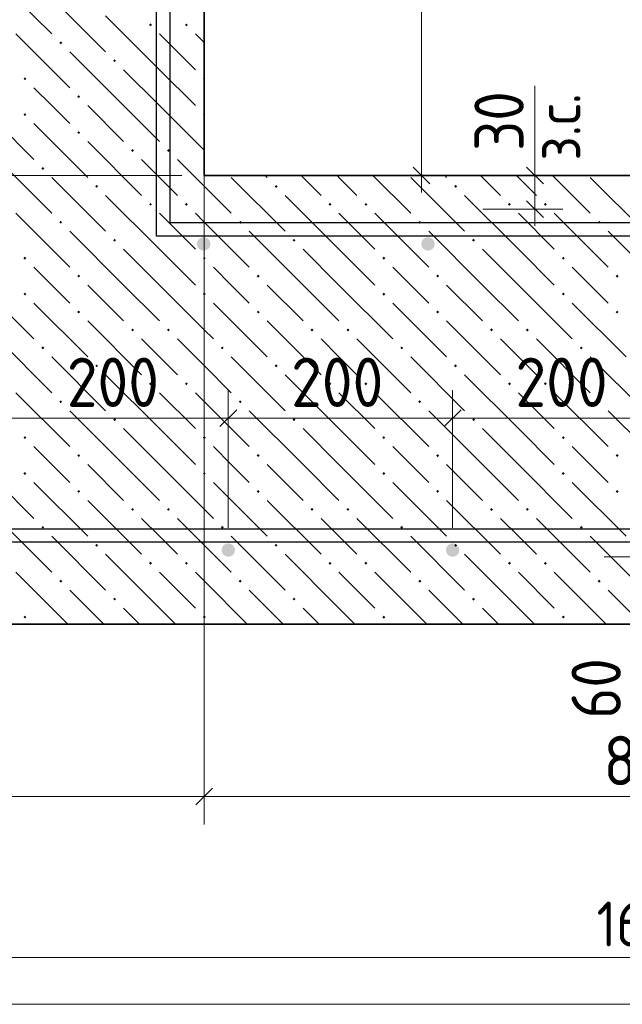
# Model space of a CAD drawing. Header units: millimetres. Extents: x 0 to 59052, y 0 to 35640.
# Tile 7 of 25: x 14106 to 17329, y 12772 to 18040. Entities that reach past the tile are written whole.
import ezdxf

# ---------------------------------------------------------------- set-up
doc = ezdxf.new("R2010")
doc.units = ezdxf.units.MM
for name, color, linetype, lineweight in [('Standard', 7, 'Continuous', 25), ('ЖБ Лента фундамента под плитной частью', 52, 'Continuous', 50), ('ЖБ Плита Фундамента верхний уровень', 7, 'Continuous', 35), ('Размерная выноска', 7, 'Continuous', 13)]:
    doc.layers.add(name, color=color, linetype=linetype, lineweight=lineweight)
doc.layers.add('Обрамление Г-обр.', color=7, linetype='Continuous', lineweight=25, true_color=0x5f1e0f)
doc.styles.add('ISOCPEUR', font='txt')

msp = doc.modelspace()

# ---------------------------------------------------------------- hatches: boundary and pattern name
at = {"layer": 'ЖБ Лента фундамента под плитной частью', "linetype": 'Continuous', "lineweight": 18, "transparency": 33554687}
for points in [[(14797.8, 18011.8), (14805.6, 18019.6), (14813.4, 18011.8), (14805.6, 18004)], [(14989.8, 18011.8), (14997.6, 18019.6), (15005.4, 18011.8), (14997.6, 18004)], [(14317.8, 17915.8), (14325.6, 17923.6), (14333.4, 17915.8), (14325.6, 17908)], [(14605.8, 17819.8), (14613.6, 17827.6), (14621.4, 17819.8), (14613.6, 17812)], [(14125.8, 17723.8), (14133.6, 17731.6), (14141.4, 17723.8), (14133.6, 17716)], [(15085.8, 17723.8), (15092.3, 17730.2), (15092.3, 17717.3)], [(14413.8, 17627.8), (14421.6, 17635.6), (14429.4, 17627.8), (14421.6, 17620)], [(14125.8, 17531.8), (14133.6, 17539.6), (14141.4, 17531.8), (14133.6, 17524)], [(15085.8, 17531.8), (15092.3, 17538.2), (15092.3, 17525.3)], [(14413.8, 17435.8), (14421.6, 17443.6), (14429.4, 17435.8), (14421.6, 17428)], [(14701.8, 17339.8), (14709.6, 17347.6), (14717.4, 17339.8), (14709.6, 17332)], [(14893.8, 17339.8), (14901.6, 17347.6), (14909.4, 17339.8), (14901.6, 17332)], [(14221.8, 17243.8), (14229.6, 17251.6), (14237.4, 17243.8), (14229.6, 17236)], [(14509.8, 17147.8), (14517.6, 17155.6), (14525.4, 17147.8), (14517.6, 17140)], [(14797.8, 17051.8), (14805.6, 17059.6), (14813.4, 17051.8), (14805.6, 17044)], [(14989.8, 17051.8), (14997.6, 17059.6), (15005.4, 17051.8), (14997.6, 17044)], [(14317.8, 16955.8), (14325.6, 16963.6), (14333.4, 16955.8), (14325.6, 16948)], [(14605.8, 16859.8), (14613.6, 16867.6), (14621.4, 16859.8), (14613.6, 16852)], [(14125.8, 16763.8), (14133.6, 16771.6), (14141.4, 16763.8), (14133.6, 16756)], [(15085.8, 16763.8), (15092.3, 16770.2), (15092.3, 16757.3)], [(14413.8, 16667.8), (14421.6, 16675.6), (14429.4, 16667.8), (14421.6, 16660)], [(14125.8, 16571.8), (14133.6, 16579.6), (14141.4, 16571.8), (14133.6, 16564)], [(15085.8, 16571.8), (15092.3, 16578.2), (15092.3, 16565.3)], [(14413.8, 16475.8), (14421.6, 16483.6), (14429.4, 16475.8), (14421.6, 16468)], [(14701.8, 16379.8), (14709.6, 16387.6), (14717.4, 16379.8), (14709.6, 16372)], [(14893.8, 16379.8), (14901.6, 16387.6), (14909.4, 16379.8), (14901.6, 16372)], [(14221.8, 16283.8), (14229.6, 16291.6), (14237.4, 16283.8), (14229.6, 16276)], [(14509.8, 16187.8), (14517.6, 16195.6), (14525.4, 16187.8), (14517.6, 16180)], [(14797.8, 16091.8), (14805.6, 16099.6), (14813.4, 16091.8), (14805.6, 16084)], [(14989.8, 16091.8), (14997.6, 16099.6), (15005.4, 16091.8), (14997.6, 16084)], [(14317.8, 15995.8), (14325.6, 16003.6), (14333.4, 15995.8), (14325.6, 15988)], [(14605.8, 15899.8), (14613.6, 15907.6), (14621.4, 15899.8), (14613.6, 15892)], [(14125.8, 15803.8), (14133.6, 15811.6), (14141.4, 15803.8), (14133.6, 15796)], [(15085.8, 15803.8), (15092.3, 15810.2), (15092.3, 15797.3)], [(14413.8, 15707.8), (14421.6, 15715.6), (14429.4, 15707.8), (14421.6, 15700)], [(14125.8, 15611.8), (14133.6, 15619.6), (14141.4, 15611.8), (14133.6, 15604)], [(15085.8, 15611.8), (15092.3, 15618.2), (15092.3, 15605.3)], [(14413.8, 15515.8), (14421.6, 15523.6), (14429.4, 15515.8), (14421.6, 15508)], [(14701.8, 15419.8), (14709.6, 15427.6), (14717.4, 15419.8), (14709.6, 15412)], [(14893.8, 15419.8), (14901.6, 15427.6), (14909.4, 15419.8), (14901.6, 15412)], [(14221.8, 15323.8), (14229.6, 15331.6), (14237.4, 15323.8), (14229.6, 15316)], [(14509.8, 15227.8), (14517.6, 15235.6), (14525.4, 15227.8), (14517.6, 15220)], [(14797.8, 15131.8), (14805.6, 15139.6), (14813.4, 15131.8), (14805.6, 15124)], [(14989.8, 15131.8), (14997.6, 15139.6), (15005.4, 15131.8), (14997.6, 15124)], [(14317.8, 15035.8), (14325.6, 15043.6), (14333.4, 15035.8), (14325.6, 15028)], [(14605.8, 14939.8), (14613.6, 14947.6), (14621.4, 14939.8), (14613.6, 14932)], [(14125.8, 14843.8), (14133.6, 14851.6), (14141.4, 14843.8), (14133.6, 14836)], [(15085.8, 14843.8), (15092.3, 14850.2), (15092.3, 14837.3)]]:
    msp.add_hatch(color=7, dxfattribs=at).paths.add_polyline_path(points, flags=16)
at = {"layer": 'ЖБ Плита Фундамента верхний уровень', "linetype": 'Continuous', "lineweight": 18, "transparency": 33554687}
for points in [[(15469.8, 17147.8), (15477.6, 17155.6), (15485.4, 17147.8), (15477.6, 17140)], [(16429.8, 17147.8), (16437.6, 17155.6), (16445.4, 17147.8), (16437.6, 17140)], [(15757.8, 17051.8), (15765.6, 17059.6), (15773.4, 17051.8), (15765.6, 17044)], [(15949.8, 17051.8), (15957.6, 17059.6), (15965.4, 17051.8), (15957.6, 17044)], [(16717.8, 17051.8), (16725.6, 17059.6), (16733.4, 17051.8), (16725.6, 17044)], [(16909.8, 17051.8), (16917.6, 17059.6), (16925.4, 17051.8), (16917.6, 17044)], [(15277.8, 16955.8), (15285.6, 16963.6), (15293.4, 16955.8), (15285.6, 16948)], [(16237.8, 16955.8), (16245.6, 16963.6), (16253.4, 16955.8), (16245.6, 16948)], [(17197.8, 16955.8), (17205.6, 16963.6), (17213.4, 16955.8), (17205.6, 16948)], [(15565.8, 16859.8), (15573.6, 16867.6), (15581.4, 16859.8), (15573.6, 16852)], [(16525.8, 16859.8), (16533.6, 16867.6), (16541.4, 16859.8), (16533.6, 16852)], [(15092.3, 16770.2), (15093.6, 16771.6), (15101.4, 16763.8), (15093.6, 16756), (15092.3, 16757.3)], [(16045.8, 16763.8), (16053.6, 16771.6), (16061.4, 16763.8), (16053.6, 16756)], [(17005.8, 16763.8), (17013.6, 16771.6), (17021.4, 16763.8), (17013.6, 16756)], [(15373.8, 16667.8), (15381.6, 16675.6), (15389.4, 16667.8), (15381.6, 16660)], [(16333.8, 16667.8), (16341.6, 16675.6), (16349.4, 16667.8), (16341.6, 16660)], [(17293.8, 16667.8), (17301.6, 16675.6), (17309.4, 16667.8), (17301.6, 16660)], [(15092.3, 16578.2), (15093.6, 16579.6), (15101.4, 16571.8), (15093.6, 16564), (15092.3, 16565.3)], [(16045.8, 16571.8), (16053.6, 16579.6), (16061.4, 16571.8), (16053.6, 16564)], [(17005.8, 16571.8), (17013.6, 16579.6), (17021.4, 16571.8), (17013.6, 16564)], [(15373.8, 16475.8), (15381.6, 16483.6), (15389.4, 16475.8), (15381.6, 16468)], [(16333.8, 16475.8), (16341.6, 16483.6), (16349.4, 16475.8), (16341.6, 16468)], [(17293.8, 16475.8), (17301.6, 16483.6), (17309.4, 16475.8), (17301.6, 16468)], [(15661.8, 16379.8), (15669.6, 16387.6), (15677.4, 16379.8), (15669.6, 16372)], [(15853.8, 16379.8), (15861.6, 16387.6), (15869.4, 16379.8), (15861.6, 16372)], [(16621.8, 16379.8), (16629.6, 16387.6), (16637.4, 16379.8), (16629.6, 16372)], [(16813.8, 16379.8), (16821.6, 16387.6), (16829.4, 16379.8), (16821.6, 16372)], [(15181.8, 16283.8), (15189.6, 16291.6), (15197.4, 16283.8), (15189.6, 16276)], [(16141.8, 16283.8), (16149.6, 16291.6), (16157.4, 16283.8), (16149.6, 16276)], [(17101.8, 16283.8), (17109.6, 16291.6), (17117.4, 16283.8), (17109.6, 16276)], [(15469.8, 16187.8), (15477.6, 16195.6), (15485.4, 16187.8), (15477.6, 16180)], [(16429.8, 16187.8), (16437.6, 16195.6), (16445.4, 16187.8), (16437.6, 16180)], [(15757.8, 16091.8), (15765.6, 16099.6), (15773.4, 16091.8), (15765.6, 16084)], [(15949.8, 16091.8), (15957.6, 16099.6), (15965.4, 16091.8), (15957.6, 16084)], [(16717.8, 16091.8), (16725.6, 16099.6), (16733.4, 16091.8), (16725.6, 16084)], [(16909.8, 16091.8), (16917.6, 16099.6), (16925.4, 16091.8), (16917.6, 16084)], [(15277.8, 15995.8), (15285.6, 16003.6), (15293.4, 15995.8), (15285.6, 15988)], [(16237.8, 15995.8), (16245.6, 16003.6), (16253.4, 15995.8), (16245.6, 15988)], [(17197.8, 15995.8), (17205.6, 16003.6), (17213.4, 15995.8), (17205.6, 15988)], [(15565.8, 15899.8), (15573.6, 15907.6), (15581.4, 15899.8), (15573.6, 15892)], [(16525.8, 15899.8), (16533.6, 15907.6), (16541.4, 15899.8), (16533.6, 15892)], [(15092.3, 15810.2), (15093.6, 15811.6), (15101.4, 15803.8), (15093.6, 15796), (15092.3, 15797.3)], [(16045.8, 15803.8), (16053.6, 15811.6), (16061.4, 15803.8), (16053.6, 15796)], [(17005.8, 15803.8), (17013.6, 15811.6), (17021.4, 15803.8), (17013.6, 15796)], [(15373.8, 15707.8), (15381.6, 15715.6), (15389.4, 15707.8), (15381.6, 15700)], [(16333.8, 15707.8), (16341.6, 15715.6), (16349.4, 15707.8), (16341.6, 15700)], [(17293.8, 15707.8), (17301.6, 15715.6), (17309.4, 15707.8), (17301.6, 15700)], [(15092.3, 15618.2), (15093.6, 15619.6), (15101.4, 15611.8), (15093.6, 15604), (15092.3, 15605.3)], [(16045.8, 15611.8), (16053.6, 15619.6), (16061.4, 15611.8), (16053.6, 15604)], [(17005.8, 15611.8), (17013.6, 15619.6), (17021.4, 15611.8), (17013.6, 15604)], [(15373.8, 15515.8), (15381.6, 15523.6), (15389.4, 15515.8), (15381.6, 15508)], [(16333.8, 15515.8), (16341.6, 15523.6), (16349.4, 15515.8), (16341.6, 15508)], [(17293.8, 15515.8), (17301.6, 15523.6), (17309.4, 15515.8), (17301.6, 15508)], [(15661.8, 15419.8), (15669.6, 15427.6), (15677.4, 15419.8), (15669.6, 15412)], [(15853.8, 15419.8), (15861.6, 15427.6), (15869.4, 15419.8), (15861.6, 15412)], [(16621.8, 15419.8), (16629.6, 15427.6), (16637.4, 15419.8), (16629.6, 15412)], [(16813.8, 15419.8), (16821.6, 15427.6), (16829.4, 15419.8), (16821.6, 15412)], [(15181.8, 15323.8), (15189.6, 15331.6), (15197.4, 15323.8), (15189.6, 15316)], [(16141.8, 15323.8), (16149.6, 15331.6), (16157.4, 15323.8), (16149.6, 15316)], [(17101.8, 15323.8), (17109.6, 15331.6), (17117.4, 15323.8), (17109.6, 15316)], [(15469.8, 15227.8), (15477.6, 15235.6), (15485.4, 15227.8), (15477.6, 15220)], [(16429.8, 15227.8), (16437.6, 15235.6), (16445.4, 15227.8), (16437.6, 15220)], [(15757.8, 15131.8), (15765.6, 15139.6), (15773.4, 15131.8), (15765.6, 15124)], [(15949.8, 15131.8), (15957.6, 15139.6), (15965.4, 15131.8), (15957.6, 15124)], [(16717.8, 15131.8), (16725.6, 15139.6), (16733.4, 15131.8), (16725.6, 15124)], [(16909.8, 15131.8), (16917.6, 15139.6), (16925.4, 15131.8), (16917.6, 15124)], [(15277.8, 15035.8), (15285.6, 15043.6), (15293.4, 15035.8), (15285.6, 15028)], [(16237.8, 15035.8), (16245.6, 15043.6), (16253.4, 15035.8), (16245.6, 15028)], [(17197.8, 15035.8), (17205.6, 15043.6), (17213.4, 15035.8), (17205.6, 15028)], [(15565.8, 14939.8), (15573.6, 14947.6), (15581.4, 14939.8), (15573.6, 14932)], [(16525.8, 14939.8), (16533.6, 14947.6), (16541.4, 14939.8), (16533.6, 14932)], [(15092.3, 14850.2), (15093.6, 14851.6), (15101.4, 14843.8), (15093.6, 14836), (15092.3, 14837.3)], [(16045.8, 14843.8), (16053.6, 14851.6), (16061.4, 14843.8), (16053.6, 14836)], [(17005.8, 14843.8), (17013.6, 14851.6), (17021.4, 14843.8), (17013.6, 14836)]]:
    msp.add_hatch(color=7, dxfattribs=at).paths.add_polyline_path(points, flags=16)
at = {"layer": 'Обрамление Г-обр.', "linetype": 'Continuous', "lineweight": 25, "transparency": 33554687}
for points in [[(15125.7, 16840), (15123, 16853.8), (15115.2, 16865.5), (15103.5, 16873.3), (15089.7, 16876), (15075.9, 16873.3), (15064.3, 16865.5), (15056.5, 16853.8), (15053.7, 16840), (15056.5, 16826.2), (15064.3, 16814.6), (15075.9, 16806.8), (15089.7, 16804), (15103.5, 16806.8), (15115.2, 16814.6), (15123, 16826.2)], [(15125.7, 16840), (15123, 16853.8), (15115.2, 16865.5), (15103.5, 16873.3), (15089.7, 16876), (15075.9, 16873.3), (15064.3, 16865.5), (15056.5, 16853.8), (15053.7, 16840), (15056.5, 16826.2), (15064.3, 16814.6), (15075.9, 16806.8), (15089.7, 16804), (15103.5, 16806.8), (15115.2, 16814.6), (15123, 16826.2)], [(16325.7, 16840), (16323, 16853.8), (16315.2, 16865.5), (16303.5, 16873.3), (16289.7, 16876), (16275.9, 16873.3), (16264.3, 16865.5), (16256.5, 16853.8), (16253.7, 16840), (16256.5, 16826.2), (16264.3, 16814.6), (16275.9, 16806.8), (16289.7, 16804), (16303.5, 16806.8), (16315.2, 16814.6), (16323, 16826.2)], [(16325.7, 16840), (16323, 16853.8), (16315.2, 16865.5), (16303.5, 16873.3), (16289.7, 16876), (16275.9, 16873.3), (16264.3, 16865.5), (16256.5, 16853.8), (16253.7, 16840), (16256.5, 16826.2), (16264.3, 16814.6), (16275.9, 16806.8), (16289.7, 16804), (16303.5, 16806.8), (16315.2, 16814.6), (16323, 16826.2)], [(15257.7, 15202), (15255, 15215.8), (15247.2, 15227.5), (15235.5, 15235.3), (15221.7, 15238), (15207.9, 15235.3), (15196.3, 15227.5), (15188.5, 15215.8), (15185.7, 15202), (15188.5, 15188.3), (15196.3, 15176.6), (15207.9, 15168.8), (15221.7, 15166), (15235.5, 15168.8), (15247.2, 15176.6), (15255, 15188.3)], [(15257.7, 15202), (15255, 15215.8), (15247.2, 15227.5), (15235.5, 15235.3), (15221.7, 15238), (15207.9, 15235.3), (15196.3, 15227.5), (15188.5, 15215.8), (15185.7, 15202), (15188.5, 15188.3), (15196.3, 15176.6), (15207.9, 15168.8), (15221.7, 15166), (15235.5, 15168.8), (15247.2, 15176.6), (15255, 15188.3)], [(16457.7, 15202), (16455, 15215.8), (16447.2, 15227.5), (16435.5, 15235.3), (16421.7, 15238), (16407.9, 15235.3), (16396.3, 15227.5), (16388.5, 15215.8), (16385.7, 15202), (16388.5, 15188.3), (16396.3, 15176.6), (16407.9, 15168.8), (16421.7, 15166), (16435.5, 15168.8), (16447.2, 15176.6), (16455, 15188.3)], [(16457.7, 15202), (16455, 15215.8), (16447.2, 15227.5), (16435.5, 15235.3), (16421.7, 15238), (16407.9, 15235.3), (16396.3, 15227.5), (16388.5, 15215.8), (16385.7, 15202), (16388.5, 15188.3), (16396.3, 15176.6), (16407.9, 15168.8), (16421.7, 15166), (16435.5, 15168.8), (16447.2, 15176.6), (16455, 15188.3)]]:
    msp.add_hatch(color=7, dxfattribs=at).paths.add_polyline_path(points)

# ---------------------------------------------------------------- linework, layer by layer
at = {"layer": 'Standard', "color": 7, "linetype": 'Continuous', "lineweight": 13, "transparency": 33554687}
for p, q in [((16862, 17206), (16862, 17296)), ((16255.6, 17206), (15212.3, 17206)), ((16255.6, 17206), (16105.6, 17206)), ((16255.6, 17206), (16405.6, 17206)), ((16255.6, 17206), (16255.6, 17116)), ((16862, 17206), (16712, 17206)), ((16862, 17206), (17012, 17206)), ((16862, 17206), (16862, 17206)), ((16862, 17026), (16583.6, 17026)), ((16862, 17026), (16712, 17026)), ((16862, 17026), (17012, 17026)), ((16862, 17026), (16862, 16936)), ((15221.7, 15907.7), (15221.7, 16057.7)), ((16421.7, 15907.7), (16421.7, 16057.7)), ((14021.7, 15907.7), (15221.7, 15907.7)), ((15221.7, 15907.7), (15221.7, 15757.7)), ((15221.7, 15907.7), (15221.7, 15322)), ((15221.7, 15907.7), (16421.7, 15907.7)), ((16421.7, 15907.7), (16421.7, 15757.7)), ((16421.7, 15907.7), (16421.7, 15322)), ((16421.7, 15907.7), (17621.7, 15907.7)), ((17381.5, 15166), (17231.5, 15166)), ((17381.5, 14806), (17231.5, 14806)), ((15092.3, 13883.9), (15092.3, 14033.9)), ((12425.6, 13883.9), (15092.3, 13883.9)), ((15092.3, 13883.9), (15092.3, 13733.9)), ((15092.3, 13883.9), (19892.3, 13883.9)), ((12425.6, 13021.8), (22559, 13021.8))]:
    msp.add_line(p, q, dxfattribs=at)
at = {"layer": 'Standard', "color": 7, "linetype": 'Continuous', "lineweight": 25, "transparency": 33554687}
for p, q in [((16300.6, 17161), (16210.6, 17251)), ((16907, 17161), (16817, 17251)), ((16907, 16981), (16817, 17071)), ((15176.7, 15862.7), (15266.7, 15952.7)), ((16376.7, 15862.7), (16466.7, 15952.7)), ((15047.3, 13838.9), (15137.3, 13928.9))]:
    msp.add_line(p, q, dxfattribs=at)
at = {"layer": 'Standard', "color": 254, "linetype": 'Continuous', "lineweight": 13, "true_color": 0xc4c4ff, "transparency": 33554687}
msp.add_lwpolyline([(5409.7, 12772), (29337.9, 12772), (29337.9, 24627.4)], dxfattribs=at)
at = {"layer": 'Standard', "color": 7, "linetype": 'Continuous', "lineweight": 13, "transparency": 33554687}
for points in [[(16255.6, 17206), (16255.6, 18627.9), (16255.6, 18627.9), (16255.6, 20806)], [(15092.3, 13883.9), (15092.3, 13906.3), (15092.3, 13906.3), (15092.3, 13907.9), (15092.3, 13907.9), (15092.3, 14848.5), (15092.3, 14848.5), (15092.3, 17686)], [(8325.1, 17206), (12317.2, 17206), (12317.2, 17206), (14972.3, 17206)], [(16862, 17026), (16862, 17199.4), (16862, 17199.4), (16862, 17206)]]:
    msp.add_lwpolyline(points, dxfattribs=at)
at = {"layer": 'ЖБ Лента фундамента под плитной частью', "color": 7, "linetype": 'Continuous', "lineweight": 35, "transparency": 33554687}
for p, q in [((15092.3, 17206), (15092.3, 18406)), ((12425.6, 14806), (15092.3, 14806))]:
    msp.add_line(p, q, dxfattribs=at)
at = {"layer": 'ЖБ Лента фундамента под плитной частью', "color": 254, "linetype": 'Continuous', "lineweight": 18, "transparency": 33554687}
for p, q in [((13989.6, 18251.8), (14277.6, 17963.8)), ((14277.6, 18155.8), (14565.6, 17867.8)), ((14853.6, 17771.8), (14565.6, 18059.8)), ((14085.6, 17963.8), (14373.6, 17675.8)), ((14853.6, 17963.8), (15045.6, 17771.8)), ((15045.6, 17963.8), (15092.3, 17917.1)), ((14661.6, 17579.8), (14373.6, 17867.8)), ((14661.6, 17771.8), (14853.6, 17579.8)), ((14853.6, 17771.8), (15045.6, 17579.8)), ((14277.6, 17579.8), (14181.6, 17675.8)), ((13893.6, 17579.8), (14181.6, 17291.8)), ((14373.6, 17483.8), (14277.6, 17579.8)), ((14469.6, 17579.8), (14661.6, 17387.8)), ((14661.6, 17579.8), (14853.6, 17387.8)), ((14853.6, 17579.8), (15092.3, 17341.1)), ((14181.6, 17483.8), (14469.6, 17195.8)), ((14469.6, 17387.8), (14757.6, 17099.8)), ((13989.6, 17291.8), (14277.6, 17003.8)), ((14853.6, 17195.8), (14757.6, 17291.8)), ((14949.6, 17291.8), (15092.3, 17149.1)), ((14277.6, 17195.8), (14565.6, 16907.8)), ((14949.6, 17099.8), (14853.6, 17195.8)), ((14853.6, 16811.8), (14565.6, 17099.8)), ((14085.6, 17003.8), (14373.6, 16715.8)), ((14853.6, 17003.8), (15045.6, 16811.8)), ((15045.6, 17003.8), (15092.3, 16957.1)), ((14661.6, 16619.8), (14373.6, 16907.8)), ((14661.6, 16811.8), (14853.6, 16619.8)), ((14853.6, 16811.8), (15045.6, 16619.8)), ((14277.6, 16619.8), (14181.6, 16715.8)), ((13893.6, 16619.8), (14181.6, 16331.8)), ((14373.6, 16523.8), (14277.6, 16619.8)), ((14469.6, 16619.8), (14661.6, 16427.8)), ((14661.6, 16619.8), (14853.6, 16427.8)), ((14853.6, 16619.8), (15092.3, 16381.1)), ((14181.6, 16523.8), (14469.6, 16235.8)), ((14469.6, 16427.8), (14757.6, 16139.8)), ((13989.6, 16331.8), (14277.6, 16043.8)), ((14853.6, 16235.8), (14757.6, 16331.8)), ((14949.6, 16331.8), (15092.3, 16189.1)), ((14277.6, 16235.8), (14565.6, 15947.8)), ((14949.6, 16139.8), (14853.6, 16235.8)), ((14853.6, 15851.8), (14565.6, 16139.8)), ((14085.6, 16043.8), (14373.6, 15755.8)), ((14853.6, 16043.8), (15045.6, 15851.8)), ((15045.6, 16043.8), (15092.3, 15997.1)), ((14661.6, 15659.8), (14373.6, 15947.8)), ((14661.6, 15851.8), (14853.6, 15659.8)), ((14853.6, 15851.8), (15045.6, 15659.8)), ((14277.6, 15659.8), (14181.6, 15755.8)), ((13893.6, 15659.8), (14181.6, 15371.8)), ((14373.6, 15563.8), (14277.6, 15659.8)), ((14469.6, 15659.8), (14661.6, 15467.8)), ((14661.6, 15659.8), (14853.6, 15467.8)), ((14853.6, 15659.8), (15092.3, 15421.1)), ((14181.6, 15563.8), (14469.6, 15275.8)), ((14469.6, 15467.8), (14757.6, 15179.8)), ((13989.6, 15371.8), (14277.6, 15083.8)), ((14853.6, 15275.8), (14757.6, 15371.8)), ((14949.6, 15371.8), (15092.3, 15229.1)), ((14277.6, 15275.8), (14565.6, 14987.8)), ((14949.6, 15179.8), (14853.6, 15275.8)), ((14853.6, 14891.8), (14565.6, 15179.8)), ((14085.6, 15083.8), (14363.4, 14806)), ((14853.6, 15083.8), (15045.6, 14891.8)), ((15045.6, 15083.8), (15092.3, 15037.1)), ((14555.4, 14806), (14373.6, 14987.8)), ((14661.6, 14891.8), (14747.4, 14806)), ((14853.6, 14891.8), (14939.4, 14806))]:
    msp.add_line(p, q, dxfattribs=at)
at = {"layer": 'ЖБ Плита Фундамента верхний уровень', "color": 7, "linetype": 'Continuous', "lineweight": 35, "transparency": 33554687}
for p, q in [((19892.3, 17206), (15092.3, 17206)), ((15092.3, 14806), (19892.3, 14806))]:
    msp.add_line(p, q, dxfattribs=at)
at = {"layer": 'ЖБ Плита Фундамента верхний уровень', "color": 254, "linetype": 'Continuous', "lineweight": 18, "transparency": 33554687}
for p, q in [((15237.6, 17195.8), (15525.6, 16907.8)), ((15419.4, 17206), (15429.6, 17195.8)), ((15611.4, 17206), (15717.6, 17099.8)), ((15813.6, 17195.8), (15803.4, 17206)), ((15909.6, 17099.8), (15813.6, 17195.8)), ((15995.4, 17206), (16197.6, 17003.8)), ((16197.6, 17195.8), (16485.6, 16907.8)), ((16379.4, 17206), (16389.6, 17195.8)), ((16571.4, 17206), (16677.6, 17099.8)), ((16773.6, 17195.8), (16763.4, 17206)), ((16869.6, 17099.8), (16773.6, 17195.8)), ((16955.4, 17206), (17157.6, 17003.8)), ((17157.6, 17195.8), (17445.6, 16907.8)), ((15092.3, 17149.1), (15237.6, 17003.8)), ((15813.6, 16811.8), (15525.6, 17099.8)), ((16773.6, 16811.8), (16485.6, 17099.8)), ((15813.6, 17003.8), (16005.6, 16811.8)), ((16005.6, 17003.8), (16293.6, 16715.8)), ((16773.6, 17003.8), (16965.6, 16811.8)), ((16965.6, 17003.8), (17253.6, 16715.8)), ((15092.3, 16957.1), (15333.6, 16715.8)), ((15621.6, 16619.8), (15333.6, 16907.8)), ((16581.6, 16619.8), (16293.6, 16907.8)), ((17541.6, 16619.8), (17253.6, 16907.8)), ((15621.6, 16811.8), (15813.6, 16619.8)), ((15813.6, 16811.8), (16005.6, 16619.8)), ((16581.6, 16811.8), (16773.6, 16619.8)), ((16773.6, 16811.8), (16965.6, 16619.8)), ((15237.6, 16619.8), (15141.6, 16715.8)), ((16197.6, 16619.8), (16101.6, 16715.8)), ((17157.6, 16619.8), (17061.6, 16715.8)), ((15333.6, 16523.8), (15237.6, 16619.8)), ((15429.6, 16619.8), (15621.6, 16427.8)), ((15621.6, 16619.8), (15813.6, 16427.8)), ((15813.6, 16619.8), (16101.6, 16331.8)), ((16293.6, 16523.8), (16197.6, 16619.8)), ((16389.6, 16619.8), (16581.6, 16427.8)), ((16581.6, 16619.8), (16773.6, 16427.8)), ((16773.6, 16619.8), (17061.6, 16331.8)), ((17253.6, 16523.8), (17157.6, 16619.8)), ((15141.6, 16523.8), (15429.6, 16235.8)), ((16101.6, 16523.8), (16389.6, 16235.8)), ((17061.6, 16523.8), (17349.6, 16235.8)), ((15429.6, 16427.8), (15717.6, 16139.8)), ((16389.6, 16427.8), (16677.6, 16139.8)), ((15092.3, 16381.1), (15141.6, 16331.8)), ((15813.6, 16235.8), (15717.6, 16331.8)), ((15909.6, 16331.8), (16197.6, 16043.8)), ((16773.6, 16235.8), (16677.6, 16331.8)), ((16869.6, 16331.8), (17157.6, 16043.8)), ((15237.6, 16235.8), (15525.6, 15947.8)), ((15909.6, 16139.8), (15813.6, 16235.8)), ((16197.6, 16235.8), (16485.6, 15947.8)), ((16869.6, 16139.8), (16773.6, 16235.8)), ((17157.6, 16235.8), (17445.6, 15947.8)), ((15092.3, 16189.1), (15237.6, 16043.8)), ((15813.6, 15851.8), (15525.6, 16139.8)), ((16773.6, 15851.8), (16485.6, 16139.8)), ((15813.6, 16043.8), (16005.6, 15851.8)), ((16005.6, 16043.8), (16293.6, 15755.8)), ((16773.6, 16043.8), (16965.6, 15851.8)), ((16965.6, 16043.8), (17253.6, 15755.8)), ((15092.3, 15997.1), (15333.6, 15755.8)), ((15621.6, 15659.8), (15333.6, 15947.8)), ((16581.6, 15659.8), (16293.6, 15947.8)), ((17541.6, 15659.8), (17253.6, 15947.8)), ((15621.6, 15851.8), (15813.6, 15659.8)), ((15813.6, 15851.8), (16005.6, 15659.8)), ((16581.6, 15851.8), (16773.6, 15659.8)), ((16773.6, 15851.8), (16965.6, 15659.8)), ((15237.6, 15659.8), (15141.6, 15755.8)), ((16197.6, 15659.8), (16101.6, 15755.8)), ((17157.6, 15659.8), (17061.6, 15755.8)), ((15333.6, 15563.8), (15237.6, 15659.8)), ((15429.6, 15659.8), (15621.6, 15467.8)), ((15621.6, 15659.8), (15813.6, 15467.8)), ((15813.6, 15659.8), (16101.6, 15371.8)), ((16293.6, 15563.8), (16197.6, 15659.8)), ((16389.6, 15659.8), (16581.6, 15467.8)), ((16581.6, 15659.8), (16773.6, 15467.8)), ((16773.6, 15659.8), (17061.6, 15371.8)), ((17253.6, 15563.8), (17157.6, 15659.8)), ((15141.6, 15563.8), (15429.6, 15275.8)), ((16101.6, 15563.8), (16389.6, 15275.8)), ((17061.6, 15563.8), (17349.6, 15275.8)), ((15429.6, 15467.8), (15717.6, 15179.8)), ((16389.6, 15467.8), (16677.6, 15179.8)), ((15092.3, 15421.1), (15141.6, 15371.8)), ((15813.6, 15275.8), (15717.6, 15371.8)), ((15909.6, 15371.8), (16197.6, 15083.8)), ((16773.6, 15275.8), (16677.6, 15371.8)), ((16869.6, 15371.8), (17157.6, 15083.8)), ((15092.3, 15229.1), (15237.6, 15083.8)), ((15237.6, 15275.8), (15525.6, 14987.8)), ((15909.6, 15179.8), (15813.6, 15275.8)), ((16197.6, 15275.8), (16485.6, 14987.8)), ((16869.6, 15179.8), (16773.6, 15275.8)), ((17157.6, 15275.8), (17445.6, 14987.8)), ((15813.6, 14891.8), (15525.6, 15179.8)), ((16773.6, 14891.8), (16485.6, 15179.8)), ((15813.6, 15083.8), (16005.6, 14891.8)), ((16005.6, 15083.8), (16283.4, 14806)), ((16773.6, 15083.8), (16965.6, 14891.8)), ((16965.6, 15083.8), (17243.4, 14806)), ((15092.3, 15037.1), (15323.4, 14806)), ((15515.4, 14806), (15333.6, 14987.8)), ((16475.4, 14806), (16293.6, 14987.8)), ((17435.4, 14806), (17253.6, 14987.8)), ((15621.6, 14891.8), (15707.4, 14806)), ((15813.6, 14891.8), (15899.4, 14806)), ((16581.6, 14891.8), (16667.4, 14806)), ((16773.6, 14891.8), (16859.4, 14806))]:
    msp.add_line(p, q, dxfattribs=at)
at = {"layer": 'Обрамление Г-обр.', "color": 38, "linetype": 'Continuous', "lineweight": 25, "true_color": 0x5f1e0f, "transparency": 33554687}
for points in [[(28535.3, 20564.3), (27340.1, 20564.3), (22008, 15244), (12950, 15244), (7625.5, 20568.5), (6434.4, 20568.5), (6434.4, 20640.5), (7655.3, 20640.5), (12979.8, 15316), (21978.2, 15316), (27310.3, 20636.3), (28535.3, 20636.3), (28535.3, 20564.3)], [(28535.3, 20564.3), (27340.1, 20564.3), (22008, 15244), (12950, 15244), (7625.5, 20568.5), (6434.4, 20568.5), (6434.4, 20640.5), (7655.3, 20640.5), (12979.8, 15316), (21978.2, 15316), (27310.3, 20636.3), (28535.3, 20636.3), (28535.3, 20564.3)], [(23141.7, 20554), (20141.7, 20554), (20141.7, 16882), (14837.7, 16882), (14837.7, 20542), (11837.7, 20542), (11837.7, 20614), (14909.7, 20614), (14909.7, 16954), (20069.7, 16954), (20069.7, 20626), (23141.7, 20626), (23141.7, 20554)], [(23141.7, 20554), (20141.7, 20554), (20141.7, 16882), (14837.7, 16882), (14837.7, 20542), (11837.7, 20542), (11837.7, 20614), (14909.7, 20614), (14909.7, 16954), (20069.7, 16954), (20069.7, 20626), (23141.7, 20626), (23141.7, 20554)]]:
    msp.add_lwpolyline(points, dxfattribs=at)
at = {"layer": 'Размерная выноска', "color": 7, "linetype": 'Continuous', "lineweight": 13, "transparency": 33554687}
msp.add_line((16862, 17206), (16862, 17686), dxfattribs=at)

# ---------------------------------------------------------------- texts
at = {"layer": 'Standard', "color": 7, "linetype": 'Continuous', "lineweight": 18, "transparency": 33554687, "insert": (17105.3, 17285.7), "char_height": 240, "width": 551.93, "attachment_point": 7, "rotation": 90, "style": 'ISOCPEUR'}
msp.add_mtext('\\W0.90;з.с.', dxfattribs=at)
at = {"layer": 'Standard', "color": 7, "linetype": 'Continuous', "lineweight": 25, "transparency": 33554687, "char_height": 264, "width": 484.709, "attachment_point": 7, "rotation": 90, "style": 'ISOCPEUR'}
for s, insert in [('\\W0.87;30', (16802, 17337.6)), ('\\W0.87;60', (17321.5, 14299.9))]:
    msp.add_mtext(s, dxfattribs=dict(at, insert=insert))
at = {"layer": 'Standard', "color": 7, "linetype": 'Continuous', "lineweight": 25, "transparency": 33554687, "char_height": 264, "attachment_point": 7, "style": 'ISOCPEUR'}
for s, insert, width in [('\\W0.91;200', (14357.7, 15967.7), 674.386), ('\\W0.91;200', (15557.7, 15967.7), 674.386), ('\\W0.91;200', (16757.7, 15967.7), 674.386), ('\\W0.91;800', (17228.3, 13943.9), 674.377)]:
    msp.add_mtext(s, dxfattribs=dict(at, insert=insert, width=width))
at = {"layer": 'Standard', "color": 7, "linetype": 'Continuous', "lineweight": 18, "transparency": 33554687, "insert": (17192.3, 13081.8), "char_height": 240, "width": 727.532, "attachment_point": 7, "style": 'ISOCPEUR'}
msp.add_mtext('\\W0.87;1600', dxfattribs=at)

doc.saveas('drawing.dxf')
